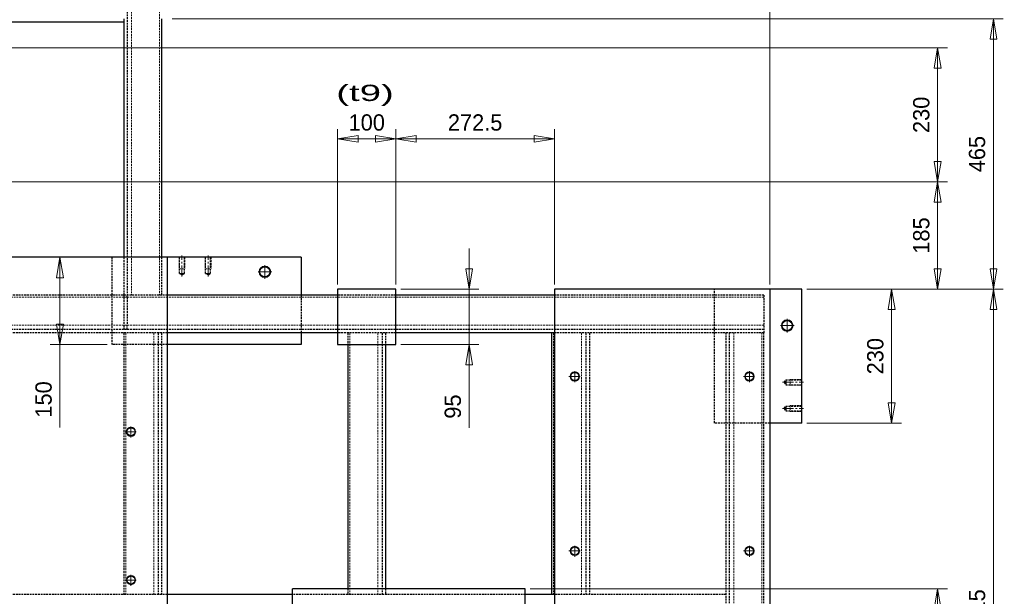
# Model space of a CAD drawing. Header units: millimetres. Extents: x -62 to 6744, y -106 to 4796.
# Tile 9 of 22: x 3481 to 5173, y 2131 to 3122. Entities that reach past the tile are written whole.
import ezdxf

# ---------------------------------------------------------------- set-up
doc = ezdxf.new("R2010")
doc.units = ezdxf.units.MM
doc.linetypes.add('CENTER2', pattern=[28.575, 19.05, -3.175, 3.175, -3.175])
doc.linetypes.add('HIDDEN2', pattern=[4.7625, 3.175, -1.5875])
doc.layers.get('0').update_dxf_attribs({"color": 157, "lineweight": 0})
doc.layers.add('2', color=176, linetype='Continuous', lineweight=0)
doc.styles.add('Default', font='txt')
doc.styles.add('JIS', font='txt')
doc.dimstyles.new('Default', dxfattribs={"dimtxt": 3.5, "dimasz": 4.375, "dimexe": 2.1, "dimexo": 1.05, "dimgap": 1.75, "dimtad": 1, "dimdsep": 46, "dimtxsty": 'Default', "dimblk": 'CLOSED', "dimcen": 0.09, "dimclrt": 13, "dimadec": 0, "dimazin": 0, "dimtfac": 0.4, "dimtdec": 3, "dimtmove": 0, "dimatfit": 3, "dimldrblk": 'CLOSED', "dimfxl": 10.01, "dimtolj": 1, "dimarcsym": 0})

# ---------------------------------------------------------------- blocks, each defined once
blk = doc.blocks.new('_Closed')
at = {"color": 0, "linetype": 'ByBlock', "lineweight": -2}
for p, q in [((-1, 0.166667), (0, 0)), ((-1, 0.166667), (-1, -0.166667)), ((0, 0), (-1, -0.166667)), ((0, 0), (-1, 0))]:
    blk.add_line(p, q, dxfattribs=at)
blk = doc.blocks.new('*D16')
at = {"color": 0, "linetype": 'Continuous', "lineweight": -2}
for p, q in [((4833.4, 2658.8), (5171, 2658.8)), ((5154.2, 2623.8), (5154.2, 1578.8)), ((4833.4, 1543.8), (5171, 1543.8))]:
    blk.add_line(p, q, dxfattribs=at)
at = {"layer": 'Defpoints', "color": 0}
for p in [(4825, 2658.8), (4825, 1543.8), (5154.2, 1543.8)]:
    blk.add_point(p, dxfattribs=at)
at = {"color": 0, "lineweight": -2, "xscale": 35, "yscale": 35, "zscale": 35}
for p, rotation in [((5154.2, 2658.8), 90), ((5154.2, 1543.8), 270)]:
    blk.add_blockref('_Closed', p, dxfattribs=dict(at, rotation=rotation))
at = {"color": 13, "lineweight": 0, "insert": (5126.2, 2101.3), "char_height": 28, "attachment_point": 5, "rotation": 90, "style": 'Default'}
blk.add_mtext('\\A1;1115', dxfattribs=at)
blk = doc.blocks.new('*D20')
at = {"color": 0, "linetype": 'Continuous', "lineweight": -2}
for p, q in [((3735, 3502.2), (3735, 3662.9)), ((4770, 2667.2), (4770, 3662.9)), ((4735, 3646.1), (3770, 3646.1))]:
    blk.add_line(p, q, dxfattribs=at)
at = {"layer": 'Defpoints', "color": 0}
for p in [(3735, 3646.1), (3735, 3493.8), (4770, 2658.8)]:
    blk.add_point(p, dxfattribs=at)
at = {"color": 0, "lineweight": -2, "xscale": 35, "yscale": 35, "zscale": 35, "rotation": 180}
blk.add_blockref('_Closed', (3735, 3646.1), dxfattribs=at)
at = {"color": 0, "lineweight": -2, "xscale": 35, "yscale": 35, "zscale": 35}
blk.add_blockref('_Closed', (4770, 3646.1), dxfattribs=at)
at = {"color": 13, "lineweight": 0, "insert": (4252.5, 3674.1), "char_height": 28, "attachment_point": 5, "style": 'Default'}
blk.add_mtext('\\A1;1035', dxfattribs=at)
blk = doc.blocks.new('*D23')
at = {"color": 0, "linetype": 'Continuous', "lineweight": -2}
for p, q in [((3743.4, 3123.8), (5171, 3123.8)), ((5154.2, 2693.8), (5154.2, 3088.8)), ((4833.4, 2658.8), (5171, 2658.8))]:
    blk.add_line(p, q, dxfattribs=at)
at = {"layer": 'Defpoints', "color": 0}
for p in [(3735, 3123.8), (5154.2, 3123.8), (4825, 2658.8)]:
    blk.add_point(p, dxfattribs=at)
at = {"color": 0, "lineweight": -2, "xscale": 35, "yscale": 35, "zscale": 35}
for p, rotation in [((5154.2, 3123.8), 90), ((5154.2, 2658.8), 270)]:
    blk.add_blockref('_Closed', p, dxfattribs=dict(at, rotation=rotation))
at = {"color": 13, "lineweight": 0, "insert": (5126.2, 2891.3), "char_height": 28, "attachment_point": 5, "rotation": 90, "style": 'Default'}
blk.add_mtext('\\A1;465', dxfattribs=at)
blk = doc.blocks.new('*D25')
at = {"color": 0, "linetype": 'Continuous', "lineweight": -2}
for p, q in [((3798.4, 3493.8), (5263.7, 3493.8)), ((5246.9, 3458.8), (5246.9, 1578.8)), ((4833.4, 1543.8), (5263.7, 1543.8))]:
    blk.add_line(p, q, dxfattribs=at)
at = {"layer": 'Defpoints', "color": 0}
for p in [(3790, 3493.8), (4825, 1543.8), (5246.9, 1543.8)]:
    blk.add_point(p, dxfattribs=at)
at = {"color": 0, "lineweight": -2, "xscale": 35, "yscale": 35, "zscale": 35}
for p, rotation in [((5246.9, 3493.8), 90), ((5246.9, 1543.8), 270)]:
    blk.add_blockref('_Closed', p, dxfattribs=dict(at, rotation=rotation))
at = {"color": 13, "lineweight": 0, "insert": (5218.9, 2518.8), "char_height": 28, "attachment_point": 5, "rotation": 90, "style": 'Default'}
blk.add_mtext('\\A1;1950', dxfattribs=at)
blk = doc.blocks.new('*D26')
at = {"color": 0, "linetype": 'Continuous', "lineweight": -2}
for p, q in [((3268.4, 2843.8), (5075.2, 2843.8)), ((5058.4, 2693.8), (5058.4, 2808.8)), ((4833.4, 2658.8), (5075.2, 2658.8))]:
    blk.add_line(p, q, dxfattribs=at)
at = {"layer": 'Defpoints', "color": 0}
for p in [(3260, 2843.8), (5058.4, 2843.8), (4825, 2658.8)]:
    blk.add_point(p, dxfattribs=at)
at = {"color": 0, "lineweight": -2, "xscale": 35, "yscale": 35, "zscale": 35}
for p, rotation in [((5058.4, 2843.8), 90), ((5058.4, 2658.8), 270)]:
    blk.add_blockref('_Closed', p, dxfattribs=dict(at, rotation=rotation))
at = {"color": 13, "lineweight": 0, "insert": (5030.4, 2751.3), "char_height": 28, "attachment_point": 5, "rotation": 90, "style": 'Default'}
blk.add_mtext('\\A1;185', dxfattribs=at)
blk = doc.blocks.new('*D27')
at = {"color": 0, "linetype": 'Continuous', "lineweight": -2}
for p, q in [((3268.4, 3073.8), (5075.2, 3073.8)), ((5058.4, 2878.8), (5058.4, 3038.8)), ((3268.4, 2843.8), (5075.2, 2843.8))]:
    blk.add_line(p, q, dxfattribs=at)
at = {"layer": 'Defpoints', "color": 0}
for p in [(3260, 3073.8), (5058.4, 3073.8), (3260, 2843.8)]:
    blk.add_point(p, dxfattribs=at)
at = {"color": 0, "lineweight": -2, "xscale": 35, "yscale": 35, "zscale": 35}
for p, rotation in [((5058.4, 3073.8), 90), ((5058.4, 2843.8), 270)]:
    blk.add_blockref('_Closed', p, dxfattribs=dict(at, rotation=rotation))
at = {"color": 13, "lineweight": 0, "insert": (5030.4, 2958.8), "char_height": 28, "attachment_point": 5, "rotation": 90, "style": 'Default'}
blk.add_mtext('\\A1;230', dxfattribs=at)
blk = doc.blocks.new('*D29')
at = {"color": 0, "linetype": 'Continuous', "lineweight": -2}
for p, q in [((4358.4, 2143.8), (5075.2, 2143.8)), ((5058.4, 2108.8), (5058.4, 1578.8)), ((4833.4, 1543.8), (5075.2, 1543.8))]:
    blk.add_line(p, q, dxfattribs=at)
at = {"layer": 'Defpoints', "color": 0}
for p in [(4350, 2143.8), (4825, 1543.8), (5058.4, 1543.8)]:
    blk.add_point(p, dxfattribs=at)
at = {"color": 0, "lineweight": -2, "xscale": 35, "yscale": 35, "zscale": 35}
for p, rotation in [((5058.4, 2143.8), 90), ((5058.4, 1543.8), 270)]:
    blk.add_blockref('_Closed', p, dxfattribs=dict(at, rotation=rotation))
at = {"color": 13, "lineweight": 0, "insert": (5030.4, 1843.8), "char_height": 28, "attachment_point": 5, "rotation": 90, "style": 'Default'}
blk.add_mtext('\\A1;600', dxfattribs=at)
blk = doc.blocks.new('*D35')
at = {"color": 0, "linetype": 'Continuous', "lineweight": -2}
for p, q in [((4833.4, 2658.8), (4996.2, 2658.8)), ((4979.4, 2463.8), (4979.4, 2623.8)), ((4833.4, 2428.8), (4996.2, 2428.8))]:
    blk.add_line(p, q, dxfattribs=at)
at = {"layer": 'Defpoints', "color": 0}
for p in [(4825, 2658.8), (4979.4, 2658.8), (4825, 2428.8)]:
    blk.add_point(p, dxfattribs=at)
at = {"color": 0, "lineweight": -2, "xscale": 35, "yscale": 35, "zscale": 35}
for p, rotation in [((4979.4, 2658.8), 90), ((4979.4, 2428.8), 270)]:
    blk.add_blockref('_Closed', p, dxfattribs=dict(at, rotation=rotation))
at = {"color": 13, "lineweight": 0, "insert": (4951.4, 2543.8), "char_height": 28, "attachment_point": 5, "rotation": 90, "style": 'Default'}
blk.add_mtext('\\A1;230', dxfattribs=at)
blk = doc.blocks.new('*D37')
at = {"color": 0, "linetype": 'Continuous', "lineweight": -2}
for p, q in [((3631.6, 2713.8), (3533.6, 2713.8)), ((3550.4, 2678.8), (3550.4, 2598.8)), ((3631.6, 2563.8), (3533.6, 2563.8)), ((3550.4, 2563.8), (3550.4, 2421.4))]:
    blk.add_line(p, q, dxfattribs=at)
at = {"layer": 'Defpoints', "color": 0}
for p in [(3640, 2713.8), (3550.4, 2563.8), (3640, 2563.8)]:
    blk.add_point(p, dxfattribs=at)
at = {"color": 0, "lineweight": -2, "xscale": 35, "yscale": 35, "zscale": 35}
for p, rotation in [((3550.4, 2713.8), 90), ((3550.4, 2563.8), 270)]:
    blk.add_blockref('_Closed', p, dxfattribs=dict(at, rotation=rotation))
at = {"color": 13, "lineweight": 0, "insert": (3522.4, 2469.4), "char_height": 28, "attachment_point": 5, "rotation": 90, "style": 'Default'}
blk.add_mtext('\\A1;150', dxfattribs=at)
blk = doc.blocks.new('*D38')
at = {"color": 0, "linetype": 'Continuous', "lineweight": -2}
for p, q in [((4127.5, 2667.2), (4127.5, 2934.3)), ((4400, 2667.2), (4400, 2934.3)), ((4365, 2917.5), (4162.5, 2917.5))]:
    blk.add_line(p, q, dxfattribs=at)
at = {"layer": 'Defpoints', "color": 0}
for p in [(4127.5, 2917.5), (4127.5, 2658.8), (4400, 2658.8)]:
    blk.add_point(p, dxfattribs=at)
at = {"color": 0, "lineweight": -2, "xscale": 35, "yscale": 35, "zscale": 35}
for p, rotation in [((4127.5, 2917.5), 179.9999999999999), ((4400, 2917.5), 359.9999999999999)]:
    blk.add_blockref('_Closed', p, dxfattribs=dict(at, rotation=rotation))
at = {"color": 13, "lineweight": 0, "insert": (4263.7, 2945.5), "char_height": 28, "attachment_point": 5, "style": 'Default'}
blk.add_mtext('\\A1;272.5', dxfattribs=at)
blk = doc.blocks.new('*D39')
at = {"color": 0, "linetype": 'Continuous', "lineweight": -2}
for p, q in [((4027.5, 2667.2), (4027.5, 2934.3)), ((4127.5, 2667.2), (4127.5, 2934.3)), ((4092.5, 2917.5), (4062.5, 2917.5))]:
    blk.add_line(p, q, dxfattribs=at)
at = {"layer": 'Defpoints', "color": 0}
for p in [(4027.5, 2917.5), (4027.5, 2658.8), (4127.5, 2658.8)]:
    blk.add_point(p, dxfattribs=at)
at = {"color": 0, "lineweight": -2, "xscale": 35, "yscale": 35, "zscale": 35, "rotation": 180}
blk.add_blockref('_Closed', (4027.5, 2917.5), dxfattribs=at)
at = {"color": 0, "lineweight": -2, "xscale": 35, "yscale": 35, "zscale": 35}
blk.add_blockref('_Closed', (4127.5, 2917.5), dxfattribs=at)
at = {"color": 13, "lineweight": 0, "insert": (4077.5, 2945.5), "char_height": 28, "attachment_point": 5, "style": 'Default'}
blk.add_mtext('\\A1;100', dxfattribs=at)
blk = doc.blocks.new('*D40')
at = {"color": 0, "linetype": 'Continuous', "lineweight": -2}
for p, q in [((4253.5, 2693.8), (4253.5, 2728.8)), ((4135.9, 2658.8), (4270.3, 2658.8)), ((4253.5, 2658.8), (4253.5, 2563.8)), ((4135.9, 2563.8), (4270.3, 2563.8)), ((4253.5, 2563.8), (4253.5, 2420.5)), ((4253.5, 2528.8), (4253.5, 2493.8))]:
    blk.add_line(p, q, dxfattribs=at)
at = {"layer": 'Defpoints', "color": 0}
for p in [(4127.5, 2658.8), (4127.5, 2563.8), (4253.5, 2563.8)]:
    blk.add_point(p, dxfattribs=at)
at = {"color": 0, "lineweight": -2, "xscale": 35, "yscale": 35, "zscale": 35}
for p, rotation in [((4253.5, 2658.8), 270), ((4253.5, 2563.8), 90)]:
    blk.add_blockref('_Closed', p, dxfattribs=dict(at, rotation=rotation))
at = {"color": 13, "lineweight": 0, "insert": (4225.5, 2457.1), "char_height": 28, "attachment_point": 5, "rotation": 90, "style": 'Default'}
blk.add_mtext('\\A1;95', dxfattribs=at)
blk = doc.blocks.new('TITLE_BLOCK', base_point=(6640, 80))
at = {"layer": '2', "color": 176, "linetype": 'Continuous', "lineweight": 0, "true_color": 0x000080, "style": 'JIS', "width": 1.76}
blk.add_text('(t9)', height=28, dxfattribs=at).set_placement((4025.1, 2982.6))
blk = doc.blocks.new('FORMAT')
at = {"color": 176, "linetype": 'Continuous', "lineweight": 0, "true_color": 0x000080}
blk.add_blockref('TITLE_BLOCK', (6640, 80), dxfattribs=at)
blk = doc.blocks.new('a', base_point=(1989.346, 1448.7))
at = {"color": 72, "linetype": 'HIDDEN2', "lineweight": 30, "true_color": 0x60bf00}
for p, q in [((3665.962, 3483.816), (3665.962, 2648.816)), ((3639.962, 2563.816), (3639.962, 2713.816)), ((3659.962, 2713.816), (3659.962, 2648.816)), ((3724.962, 2713.816), (3724.962, 2648.816)), ((3755.712, 2686.216), (3755.712, 2713.816)), ((3764.212, 2686.216), (3764.212, 2713.816)), ((3800.712, 2686.216), (3800.712, 2713.816)), ((3809.212, 2686.216), (3809.212, 2713.816)), ((3759.962, 2683.762), (3755.712, 2686.216)), ((3755.712, 2686.216), (3764.212, 2686.216)), ((3759.962, 2683.762), (3764.212, 2686.216)), ((3804.962, 2683.762), (3800.712, 2686.216)), ((3800.712, 2686.216), (3809.212, 2686.216)), ((3804.962, 2683.762), (3809.212, 2686.216)), ((4674.962, 2428.816), (4674.962, 2658.816)), ((3734.962, 2648.816), (3089.962, 2648.816)), ((3659.962, 2648.816), (3659.962, 2645.165)), ((3659.962, 2645.165), (3659.962, 2597.119)), ((3665.962, 2645.165), (3665.962, 2648.816)), ((3665.962, 2645.165), (3665.962, 2597.119)), ((3964.962, 2648.816), (3964.962, 2583.816)), ((4127.462, 2648.816), (4027.462, 2648.816)), ((4759.962, 2648.816), (4399.962, 2648.816)), ((4759.962, 2648.816), (4759.962, 2583.816)), ((4759.962, 2589.816), (2109.962, 2589.816)), ((3659.962, 2597.119), (3659.962, 2589.816)), ((3665.962, 2589.816), (3665.962, 2597.119)), ((3734.962, 2583.816), (3089.962, 2583.816)), ((3659.962, 2583.816), (3659.962, 2133.816)), ((3718.962, 2583.816), (3718.962, 2133.816)), ((3724.962, 2583.816), (3724.962, 2133.816)), ((4127.462, 2583.816), (4027.462, 2583.816)), ((4044.962, 2583.816), (4044.962, 2563.816)), ((4103.962, 2583.816), (4103.962, 2133.816)), ((4109.962, 2583.816), (4109.962, 2563.816)), ((4759.962, 2583.816), (4399.962, 2583.816)), ((4453.962, 2583.816), (4453.962, 2133.816)), ((4459.962, 2583.816), (4459.962, 2133.816)), ((4694.962, 1618.816), (4694.962, 2583.816)), ((4700.962, 1618.816), (4700.962, 2583.816)), ((4759.962, 1618.816), (4759.962, 2583.816)), ((3734.962, 2563.816), (3639.962, 2563.816)), ((4794.908, 2498.816), (4797.362, 2503.066)), ((4794.908, 2498.816), (4797.362, 2494.566)), ((4797.362, 2503.066), (4824.962, 2503.066)), ((4797.362, 2503.066), (4797.362, 2494.566)), ((4797.362, 2494.566), (4824.962, 2494.566)), ((4794.908, 2453.816), (4797.362, 2458.066)), ((4794.908, 2453.816), (4797.362, 2449.566)), ((4797.362, 2458.066), (4824.962, 2458.066)), ((4797.362, 2458.066), (4797.362, 2449.566)), ((4797.362, 2449.566), (4824.962, 2449.566)), ((4769.962, 2428.816), (4674.962, 2428.816)), ((3734.962, 2133.816), (3089.962, 2133.816)), ((4349.962, 2133.816), (3949.962, 2133.816)), ((4044.962, 2143.816), (4044.962, 2133.816)), ((4109.962, 2143.816), (4109.962, 2133.816)), ((4694.962, 2133.816), (4399.962, 2133.816))]:
    blk.add_line(p, q, dxfattribs=at)
at = {"color": 52, "linetype": 'HIDDEN2', "lineweight": 0, "true_color": 0xdcdc00}
for p, q in [((3673.264, 3483.816), (3673.264, 2648.816)), ((3721.31, 3155.722), (3721.31, 2648.816)), ((3754.962, 2713.816), (3754.962, 2693.816)), ((3764.962, 2713.816), (3764.962, 2693.816)), ((3799.962, 2713.816), (3799.962, 2693.816)), ((3809.962, 2713.816), (3809.962, 2693.816)), ((3754.962, 2693.816), (3764.962, 2693.816)), ((3799.962, 2693.816), (3809.962, 2693.816)), ((4759.962, 2645.165), (2109.962, 2645.165)), ((4759.962, 2597.119), (2109.962, 2597.119)), ((3663.613, 2583.816), (3663.613, 2133.816)), ((3711.659, 2583.816), (3711.659, 2133.816)), ((4048.613, 2583.816), (4048.613, 2133.816)), ((4096.659, 2583.816), (4096.659, 2133.816)), ((4398.613, 2583.816), (4398.613, 2133.816)), ((4446.659, 2583.816), (4446.659, 2133.816)), ((4708.264, 1618.816), (4708.264, 2583.816)), ((4756.31, 1618.816), (4756.31, 2583.816)), ((4824.962, 2503.816), (4804.962, 2503.816)), ((4804.962, 2503.816), (4804.962, 2493.816)), ((4824.962, 2493.816), (4804.962, 2493.816)), ((4824.962, 2458.816), (4804.962, 2458.816)), ((4804.962, 2458.816), (4804.962, 2448.816)), ((4824.962, 2448.816), (4804.962, 2448.816))]:
    blk.add_line(p, q, dxfattribs=at)
at = {"color": 157, "linetype": 'Continuous', "lineweight": 30, "true_color": 0x44607b}
for p, q in [((3209.962, 3118.816), (3659.962, 3118.816)), ((3659.962, 3123.816), (3659.962, 2713.816)), ((3724.962, 3123.816), (3724.962, 2713.816)), ((3734.962, 2713.816), (3089.962, 2713.816)), ((3964.962, 2713.816), (3734.962, 2713.816)), ((3734.962, 1543.816), (3734.962, 2713.816)), ((3964.962, 2713.816), (3964.962, 2648.816)), ((4127.462, 2658.816), (4027.462, 2658.816)), ((4027.462, 2658.816), (4027.462, 2563.816)), ((4127.462, 2563.816), (4127.462, 2658.816)), ((4399.962, 2658.816), (4399.962, 1543.816)), ((4769.962, 2658.816), (4399.962, 2658.816)), ((4824.962, 2658.816), (4769.962, 2658.816)), ((4769.962, 2658.816), (4769.962, 1543.816)), ((4824.962, 2428.816), (4824.962, 2658.816)), ((4027.462, 2648.816), (3734.962, 2648.816)), ((4399.962, 2648.816), (4127.462, 2648.816)), ((4027.462, 2583.816), (3734.962, 2583.816)), ((3964.962, 2583.816), (3964.962, 2563.816)), ((4399.962, 2583.816), (4127.462, 2583.816)), ((4394.962, 2583.816), (4394.962, 2133.816)), ((3964.962, 2563.816), (3734.962, 2563.816)), ((4027.462, 2563.816), (4127.462, 2563.816)), ((4044.962, 2563.816), (4044.962, 2143.816)), ((4109.962, 2563.816), (4109.962, 2143.816)), ((4824.962, 2428.816), (4769.962, 2428.816)), ((3949.962, 2133.816), (3734.962, 2133.816)), ((4349.962, 2143.816), (3949.962, 2143.816)), ((3949.962, 1758.816), (3949.962, 2143.816)), ((4349.962, 1543.816), (4349.962, 2143.816)), ((4399.962, 2133.816), (4349.962, 2133.816))]:
    blk.add_line(p, q, dxfattribs=at)
at = {"color": 190, "linetype": 'CENTER2', "lineweight": 0, "true_color": 0x801eff}
for p, q in [((3759.962, 2680.762), (3759.962, 2716.816)), ((3804.962, 2680.762), (3804.962, 2716.816)), ((3902.462, 2677.066), (3902.462, 2700.566)), ((3890.712, 2688.816), (3914.212, 2688.816)), ((4799.962, 2584.566), (4799.962, 2608.066)), ((4788.212, 2596.316), (4811.712, 2596.316)), ((4424.962, 2508.816), (4444.962, 2508.816)), ((4434.962, 2498.816), (4434.962, 2518.816)), ((4724.962, 2508.816), (4744.962, 2508.816)), ((4734.962, 2498.816), (4734.962, 2518.816)), ((4791.908, 2498.816), (4827.962, 2498.816)), ((4791.908, 2453.816), (4827.962, 2453.816)), ((3672.462, 2403.816), (3672.462, 2423.816)), ((3662.462, 2413.816), (3682.462, 2413.816)), ((4434.962, 2198.816), (4434.962, 2218.816)), ((4734.962, 2198.816), (4734.962, 2218.816)), ((4424.962, 2208.816), (4444.962, 2208.816)), ((4724.962, 2208.816), (4744.962, 2208.816)), ((3672.462, 2148.816), (3672.462, 2168.816)), ((3662.462, 2158.816), (3682.462, 2158.816))]:
    blk.add_line(p, q, dxfattribs=at)
at = {"color": 52, "linetype": 'Continuous', "lineweight": 0, "true_color": 0xdcdc00}
for centre, radius in [((3902.462, 2688.816), 10), ((4799.962, 2596.316), 10), ((4434.962, 2508.816), 8), ((4734.962, 2508.816), 8), ((3672.462, 2413.816), 8), ((4434.962, 2208.816), 8), ((4734.962, 2208.816), 8), ((3672.462, 2158.816), 8)]:
    blk.add_circle(centre, radius, dxfattribs=at)
at = {"color": 157, "linetype": 'Continuous', "lineweight": 30, "true_color": 0x44607b}
for centre, radius in [((3902.462, 2688.816), 8.75), ((4799.962, 2596.316), 8.75), ((4434.962, 2508.816), 7), ((4734.962, 2508.816), 7), ((3672.462, 2413.816), 7), ((4434.962, 2208.816), 7), ((4734.962, 2208.816), 7), ((3672.462, 2158.816), 7)]:
    blk.add_circle(centre, radius, dxfattribs=at)
at = {"color": 72, "linetype": 'HIDDEN2', "lineweight": 30, "true_color": 0x60bf00}
for centre in [(4434.962, 2508.816), (4734.962, 2508.816), (3672.462, 2413.816), (4434.962, 2208.816), (4734.962, 2208.816), (3672.462, 2158.816)]:
    blk.add_circle(centre, 7, dxfattribs=at)
at = {"color": 190, "linetype": 'Continuous', "lineweight": 0, "true_color": 0x801eff}
dim = blk.add_linear_dim(base=(3734.962, 3646.102), p1=(4769.962, 2658.816), p2=(3734.962, 3493.816), dimstyle='Default', override={"dimtxt": 28, "dimasz": 35, "dimexe": 16.8, "dimexo": 8.4, "dimgap": 14, "dimjust": 0, "dimpost": '', "dimse1": 0, "dimse2": 0, "dimtfac": 0.7, "dimtmove": 0}, dxfattribs=at)
dim.commit()
dim.dimension.update_dxf_attribs({"geometry": '*D20', "text_midpoint": (4252.462, 3646.102), "dimtype": 160})
for base, p1, p2, angle, override, picture, middle, dimtype in [((5246.867, 1543.816), (3789.962, 3493.816), (4824.962, 1543.816), 90, {"dimtxt": 28, "dimasz": 35, "dimexe": 16.8, "dimexo": 8.4, "dimgap": 14, "dimjust": 0, "dimpost": '', "dimse1": 0, "dimse2": 0, "dimtfac": 0.7, "dimtmove": 0}, '*D25', (5246.867, 2518.816), 160), ((5154.245, 3123.816), (4824.962, 2658.816), (3734.962, 3123.816), 90, {"dimtxt": 28, "dimasz": 35, "dimexe": 16.8, "dimexo": 8.4, "dimgap": 14, "dimpost": '', "dimtfac": 0.7, "dimtmove": 0}, '*D23', (5154.245, 2891.316), 160), ((5058.376, 3073.816), (3259.962, 2843.816), (3259.962, 3073.816), 90, {"dimtxt": 28, "dimasz": 35, "dimexe": 16.8, "dimexo": 8.4, "dimgap": 14, "dimpost": '', "dimtfac": 0.7, "dimtmove": 0}, '*D27', (5058.376, 2958.816), 161), ((4027.462, 2917.511), (4127.462, 2658.816), (4027.462, 2658.816), 180, {"dimtxt": 28, "dimasz": 35, "dimexe": 16.8, "dimexo": 8.4, "dimgap": 14, "dimjust": 0, "dimpost": '', "dimse1": 0, "dimse2": 0, "dimtfac": 0.7, "dimtmove": 0}, '*D39', (4077.462, 2917.511), 161), ((4127.462, 2917.511), (4399.962, 2658.816), (4127.462, 2658.816), 180, {"dimtxt": 28, "dimasz": 35, "dimexe": 16.8, "dimexo": 8.4, "dimgap": 14, "dimjust": 0, "dimpost": '', "dimse1": 0, "dimse2": 0, "dimtfac": 0.7, "dimtmove": 0}, '*D38', (4263.712, 2917.511), 161), ((5058.376, 2843.816), (4824.962, 2658.816), (3259.962, 2843.816), 90, {"dimtxt": 28, "dimasz": 35, "dimexe": 16.8, "dimexo": 8.4, "dimgap": 14, "dimpost": '', "dimtfac": 0.7, "dimtmove": 0}, '*D26', (5058.376, 2751.316), 160), ((4253.542, 2563.816), (4127.462, 2658.816), (4127.462, 2563.816), 270, {"dimtxt": 28, "dimasz": 35, "dimexe": 16.8, "dimexo": 8.4, "dimgap": 14, "dimjust": 0, "dimpost": '', "dimse1": 0, "dimse2": 0, "dimtfac": 0.7, "dimtmove": 0}, '*D40', (4253.542, 2457.149), 161), ((3550.438, 2563.816), (3639.962, 2713.816), (3639.962, 2563.816), 270, {"dimtxt": 28, "dimasz": 35, "dimexe": 16.8, "dimexo": 8.4, "dimgap": 14, "dimjust": 0, "dimpost": '', "dimse1": 0, "dimse2": 0, "dimtfac": 0.7, "dimtmove": 0}, '*D37', (3550.438, 2469.372), 161), ((5154.245, 1543.816), (4824.962, 2658.816), (4824.962, 1543.816), 270, {"dimtxt": 28, "dimasz": 35, "dimexe": 16.8, "dimexo": 8.4, "dimgap": 14, "dimjust": 0, "dimpost": '', "dimse1": 0, "dimse2": 0, "dimtfac": 0.7, "dimtmove": 0}, '*D16', (5154.245, 2101.316), 161), ((4979.391, 2658.816), (4824.962, 2428.816), (4824.962, 2658.816), 90, {"dimtxt": 28, "dimasz": 35, "dimexe": 16.8, "dimexo": 8.4, "dimgap": 14, "dimpost": '', "dimtfac": 0.7, "dimtmove": 0}, '*D35', (4979.391, 2543.816), 161), ((5058.376, 1543.816), (4349.962, 2143.816), (4824.962, 1543.816), 90, {"dimtxt": 28, "dimasz": 35, "dimexe": 16.8, "dimexo": 8.4, "dimgap": 14, "dimjust": 0, "dimpost": '', "dimse1": 0, "dimse2": 0, "dimtfac": 0.7, "dimtmove": 0}, '*D29', (5058.376, 1843.816), 160)]:
    dim = blk.add_linear_dim(base=base, p1=p1, p2=p2, angle=angle, dimstyle='Default', override=override, dxfattribs=at)
    dim.commit()
    dim.dimension.update_dxf_attribs({"geometry": picture, "text_midpoint": middle, "dimtype": dimtype})

msp = doc.modelspace()

# ---------------------------------------------------------------- block references
at = {"color": 176, "linetype": 'Continuous', "lineweight": 0, "true_color": 0x000080}
for name, p in [('FORMAT', (0, 0)), ('a', (1989.3, 1448.7))]:
    msp.add_blockref(name, p, dxfattribs=at)

doc.saveas('drawing.dxf')
